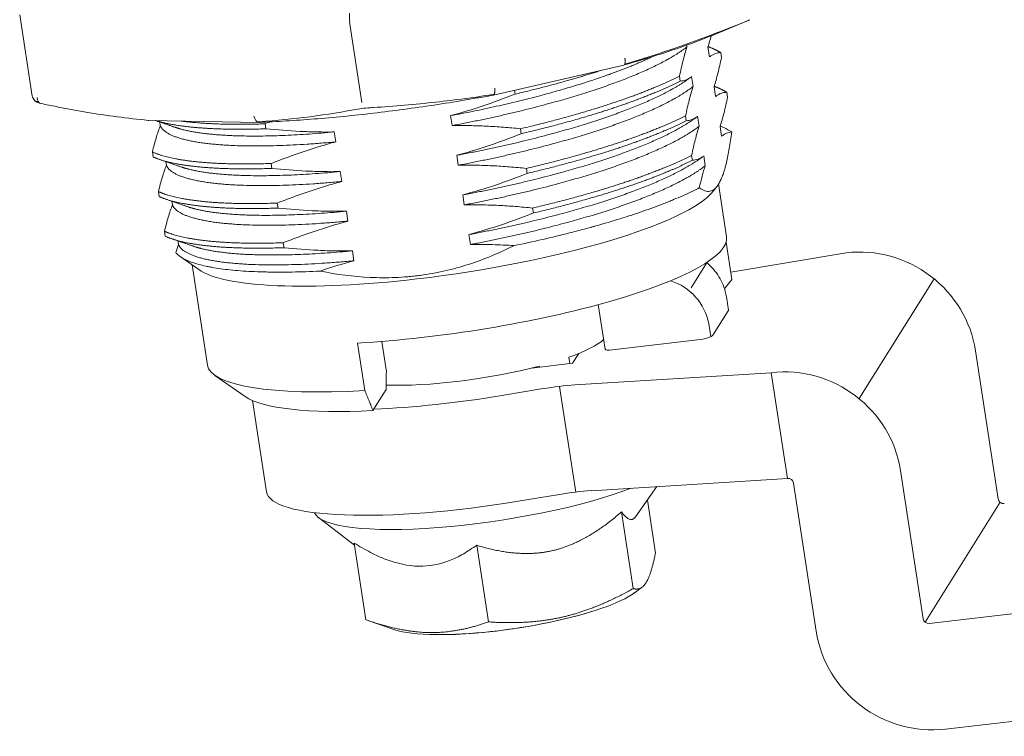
# Model space of a CAD drawing. Header units: millimetres. Extents: x 2401 to 2667, y 1633 to 1817.
# Tile 8 of 10: x 2541 to 2577, y 1734 to 1761. Entities that reach past the tile are written whole.
import ezdxf

# ---------------------------------------------------------------- set-up
doc = ezdxf.new("R2010")
doc.units = ezdxf.units.MM
doc.layers.add('1', color=7, linetype='Continuous', true_color=0xffffff)

msp = doc.modelspace()

# ---------------------------------------------------------------- linework, layer by layer
at = {"layer": '1', "color": 7, "linetype": 'Continuous', "lineweight": 18}
for p, q in [((2540.959, 1760.734), (2541.415, 1757.754)), ((2566.348, 1759.996), (2567.636, 1760.527)), ((2565.393, 1759.56), (2565.383, 1759.626)), ((2566.161, 1759.554), (2566.216, 1759.191)), ((2566.629, 1759.352), (2566.657, 1759.17)), ((2558.305, 1757.796), (2563.082, 1758.895)), ((2565.147, 1758.311), (2565.119, 1758.492)), ((2565.616, 1758.109), (2565.56, 1758.472)), ((2559.081, 1757.975), (2559.103, 1757.833)), ((2566.383, 1758.102), (2566.438, 1757.739)), ((2566.851, 1757.9), (2566.879, 1757.719)), ((2556.738, 1757.043), (2556.794, 1756.68)), ((2565.369, 1756.859), (2565.342, 1757.041)), ((2565.838, 1756.657), (2565.782, 1757.02)), ((2545.674, 1756.87), (2545.682, 1756.869)), ((2545.682, 1756.869), (2549.715, 1756.798)), ((2546.087, 1756.812), (2546.108, 1756.676)), ((2549.974, 1756.562), (2549.946, 1756.744)), ((2559.297, 1756.563), (2559.325, 1756.382)), ((2566.605, 1756.651), (2566.66, 1756.288)), ((2552.533, 1756.083), (2552.477, 1756.446)), ((2545.817, 1755.714), (2545.845, 1755.533)), ((2556.96, 1755.591), (2557.016, 1755.228)), ((2565.591, 1755.408), (2565.564, 1755.589)), ((2566.06, 1755.206), (2566.004, 1755.569)), ((2546.309, 1755.36), (2546.33, 1755.225)), ((2550.196, 1755.111), (2550.168, 1755.292)), ((2559.519, 1755.112), (2559.547, 1754.931)), ((2552.755, 1754.632), (2552.699, 1754.995)), ((2566.366, 1754.289), (2566.495, 1754.457)), ((2566.841, 1752.604), (2566.544, 1754.543)), ((2546.039, 1754.263), (2546.067, 1754.081)), ((2557.183, 1754.14), (2557.238, 1753.777)), ((2546.531, 1753.909), (2546.552, 1753.773)), ((2550.418, 1753.659), (2550.39, 1753.841)), ((2559.741, 1753.66), (2559.769, 1753.479)), ((2552.977, 1753.18), (2552.921, 1753.543)), ((2546.262, 1752.811), (2546.289, 1752.63)), ((2557.405, 1752.688), (2557.46, 1752.325)), ((2546.753, 1752.457), (2546.774, 1752.322)), ((2550.64, 1752.208), (2550.612, 1752.389)), ((2567.035, 1751.043), (2566.826, 1752.409)), ((2546.836, 1751.881), (2547.515, 1751.404)), ((2553.199, 1751.729), (2553.143, 1752.092)), ((2566.993, 1751.317), (2571.224, 1752.022)), ((2547.271, 1751.575), (2547.832, 1747.912)), ((2566.911, 1749.92), (2566.837, 1750.404)), ((2562.146, 1750.124), (2562.396, 1748.489)), ((2566.906, 1749.901), (2566.342, 1749.001)), ((2553.334, 1748.717), (2553.6, 1746.975)), ((2554.214, 1748.776), (2554.385, 1747.657)), ((2565.783, 1748.832), (2562.65, 1748.467)), ((2561.203, 1747.975), (2561.429, 1748.336)), ((2576.787, 1743.013), (2575.957, 1748.436)), ((2559.706, 1747.8), (2561.203, 1747.975)), ((2559.982, 1747.87), (2559.987, 1747.833)), ((2561.1, 1747.963), (2561.064, 1748.198)), ((2548.107, 1747.534), (2549.215, 1746.756)), ((2568.476, 1747.632), (2561.287, 1747.182)), ((2568.476, 1747.632), (2569.068, 1743.761)), ((2553.895, 1746.242), (2554.378, 1747.013)), ((2560.128, 1747.047), (2558.617, 1746.795)), ((2549.488, 1746.609), (2550, 1743.268)), ((2573.209, 1744.047), (2574.039, 1738.624)), ((2569.068, 1743.761), (2561.88, 1743.312)), ((2569.293, 1743.591), (2570.123, 1738.168)), ((2560.72, 1743.177), (2559.209, 1742.925)), ((2563.513, 1742.358), (2564.294, 1743.463)), ((2564.237, 1741.027), (2563.941, 1742.963)), ((2562.994, 1742.534), (2563.423, 1739.727)), ((2551.9, 1742.325), (2553.216, 1741.322)), ((2553.205, 1741.394), (2553.635, 1738.588)), ((2557.693, 1741.314), (2558.122, 1738.508)), ((2563.461, 1739.564), (2563.762, 1739.786)), ((2574.264, 1738.453), (2586.894, 1739.924)), ((2553.743, 1738.55), (2554.691, 1738.222)), ((2574.857, 1734.582), (2587.486, 1736.053))]:
    msp.add_line(p, q, dxfattribs=at)
at = {"layer": '1', "color": 7, "linetype": 'Continuous', "lineweight": 13}
for p, q in [((2553.039, 1760.477), (2553.492, 1757.519)), ((2567.691, 1760.551), (2567.554, 1760.494)), ((2566.11, 1751.64), (2565.546, 1750.739)), ((2571.692, 1746.681), (2574.44, 1751.07)), ((2566.189, 1749.43), (2566.263, 1748.946)), ((2560.73, 1747.132), (2561.323, 1743.262)), ((2574.111, 1738.498), (2576.859, 1742.888))]:
    msp.add_line(p, q, dxfattribs=at)
at = {"layer": '1', "color": 7, "linetype": 'Continuous', "lineweight": 18}
msp.add_arc((2549.72, 1757.098), 0.3, 268.9809, 276.6414, dxfattribs=at)
for centre, major_axis, ratio, start_param, end_param in [((2553.095, 1760.546), (0.035, -0.298), 0.169693, 3.664562, 4.921199), ((2541.713, 1757.81), (0.117, -0.276), 0.984287, 4.625576, 5.21155), ((2541.787, 1757.782), (0.062, 0.294), 0.58865, 1.952928, 3.251755), ((2549.72, 1757.098), (0.018, -0.299), 0.640554, 4.928346, 6.191073), ((2556.877, 1753.258), (-9.638, -1.475), 0.20429, 1.396568, 2.931432), ((2557.203, 1751.129), (9.638, 1.475), 0.20429, 4.268227, 6.283184), ((2571.846, 1747.957), (-3.56, 2.229), 0.96409, 3.834743, 5.40554), ((2556.877, 1753.258), (-9.638, -1.475), 0.20429, 0.210224, 1.396568), ((2566.417, 1749.845), (0.494, 0.076), 0.20429, 6.108957, 6.283192), ((2565.853, 1748.944), (0.494, 0.076), 0.20429, 4.53816, 6.108957), ((2557.618, 1748.419), (-4.893, -0.749), 0.20429, 2.320503, 2.844804), ((2562.692, 1748.534), (0.297, 0.045), 0.20429, 3.1416, 4.53816), ((2557.47, 1749.387), (9.638, 1.475), 0.20429, 3.141581, 4.268227), ((2557.618, 1748.419), (-4.893, -0.749), 0.20429, 0.812351, 2.043428), ((2569.098, 1743.568), (3.56, -2.229), 0.96409, 0.693151, 2.263947), ((2560.365, 1746.568), (2.471, 0.378), 0.20429, 1.157412, 1.635723), ((2557.809, 1748.425), (-8.402, -1.286), 0.20429, 1.059932, 1.635723), ((2557.618, 1748.419), (8.649, 1.324), 0.20429, 3.351808, 4.236461), ((2569.098, 1743.568), (0.17, -0.106), 0.96409, 0.693151, 2.263947), ((2558.402, 1744.554), (-8.402, -1.286), 0.20429, 6.283164, 7.918909), ((2558.358, 1743.581), (-6.623, -1.014), 0.20429, 0.046468, 2.393532), ((2560.958, 1742.698), (-2.471, -0.378), 0.20429, 4.299004, 4.777316), ((2576.983, 1743.036), (0.17, -0.106), 0.96409, 3.834743, 5.40554), ((2559.023, 1739.24), (-4.703, -0.72), 0.20429, 0.896568, 2.771755), ((2559.025, 1739.227), (-4.653, -0.712), 0.20429, 0.896568, 2.253048), ((2574.235, 1738.647), (-0.17, 0.106), 0.96409, 0.693151, 2.263947), ((2559.023, 1739.24), (-4.703, -0.72), 0.20429, 0.369811, 0.896568), ((2574.235, 1738.647), (-3.56, 2.229), 0.96409, 0.693151, 2.263947)]:
    msp.add_ellipse(centre, major_axis=major_axis, ratio=ratio, start_param=start_param, end_param=end_param, dxfattribs=at)
at = {"layer": '1', "color": 7, "linetype": 'Continuous', "lineweight": 13}
for centre, major_axis, ratio, start_param, end_param in [((2564.24, 1749.144), (1.695, -1.061), 0.96409, 0.722951, 1.832675), ((2559.025, 1739.227), (-4.68, -0.716), 0.20429, 2.778265, 2.794778)]:
    msp.add_ellipse(centre, major_axis=major_axis, ratio=ratio, start_param=start_param, end_param=end_param, dxfattribs=at)
for points, knots in [([(2567.553, 1760.494), (2566.126, 1759.914), (2564.681, 1759.39), (2563.176, 1758.94), (2563.145, 1758.931), (2563.113, 1758.921)], [0, 0, 0, 0, 0.979269, 0.979269, 1, 1, 1, 1]), ([(2558.333, 1757.827), (2557.626, 1757.712), (2556.914, 1757.617), (2555.433, 1757.453), (2554.666, 1757.388), (2553.839, 1757.335), (2553.775, 1757.331), (2553.712, 1757.328)], [0, 0, 0, 0, 0.464088, 0.464088, 0.958943, 0.958943, 1, 1, 1, 1]), ([(2541.64, 1757.556), (2541.638, 1757.557), (2541.636, 1757.557), (2541.603, 1757.559), (2541.576, 1757.56), (2541.552, 1757.56)], [0, 0, 0, 0, 0.066193, 0.066193, 1, 1, 1, 1]), ([(2549.666, 1756.815), (2549.689, 1756.817), (2549.712, 1756.818), (2550.356, 1756.86), (2550.974, 1756.923), (2552.2, 1757.084), (2552.81, 1757.183), (2553.415, 1757.296)], [0, 0, 0, 0, 0.018497, 0.018497, 0.511174, 0.511174, 1, 1, 1, 1])]:
    msp.add_open_spline(points, degree=3, knots=knots, dxfattribs=at)
at = {"layer": '1', "color": 7, "linetype": 'Continuous', "lineweight": 18}
for points, degree in [([(2567.547, 1760.491), (2567.218, 1760.358), (2566.889, 1760.225), (2566.559, 1760.096)], 3), ([(2566.281, 1759.965), (2566.242, 1759.82), (2566.202, 1759.682), (2566.161, 1759.554)], 3), ([(2565.5, 1758.426), (2565.493, 1758.428), (2565.487, 1758.43)], 2), ([(2565.49, 1758.419), (2565.53, 1758.448)], 1), ([(2565.722, 1756.974), (2565.715, 1756.977), (2565.709, 1756.979)], 2), ([(2565.712, 1756.967), (2565.752, 1756.997)], 1), ([(2545.933, 1756.865), (2546.292, 1756.741), (2546.652, 1756.616)], 2), ([(2549.946, 1756.744), (2550.021, 1756.773), (2550.096, 1756.803), (2550.171, 1756.832)], 3), ([(2546.062, 1755.446), (2546.468, 1755.305), (2546.874, 1755.164)], 2), ([(2565.935, 1755.516), (2565.974, 1755.545)], 1), ([(2546.284, 1753.994), (2546.69, 1753.854), (2547.096, 1753.713)], 2), ([(2546.506, 1752.543), (2546.912, 1752.402), (2547.319, 1752.262)], 2), ([(2546.774, 1752.322), (2546.738, 1752.231), (2546.704, 1752.134), (2546.671, 1752.031)], 3), ([(2553.199, 1751.729), (2552.782, 1751.617), (2552.37, 1751.491), (2551.962, 1751.353)], 3), ([(2566.761, 1750.702), (2566.896, 1750.87), (2567.035, 1751.043)], 2), ([(2554.378, 1747.013), (2554.38, 1747.229), (2554.382, 1747.443), (2554.385, 1747.657)], 3), ([(2553.6, 1746.975), (2553.756, 1746.587), (2553.895, 1746.242)], 2), ([(2563.51, 1742.354), (2563.323, 1742.091), (2562.994, 1742.534)], 2), ([(2563.423, 1739.727), (2563.707, 1739.644), (2564.085, 1740.247), (2564.237, 1741.027)], 2), ([(2553.635, 1738.588), (2554.955, 1738.116), (2556.036, 1738.115)], 2), ([(2556.036, 1738.115), (2557.032, 1738.114), (2558.122, 1738.508)], 2)]:
    msp.add_open_spline(points, degree=degree, dxfattribs=at)
for points, degree, knots in [([(2567.67, 1760.541), (2567.666, 1760.54), (2567.659, 1760.537), (2567.642, 1760.529), (2567.632, 1760.525), (2567.632, 1760.525)], 3, [0, 0, 0, 0, 0.501287, 0.996594, 1, 1, 1, 1]), ([(2566.348, 1759.996), (2566.346, 1759.996), (2566.117, 1759.901), (2565.635, 1759.713), (2564.849, 1759.435), (2564.002, 1759.163), (2563.4, 1758.986), (2563.091, 1758.899)], 3, [0, 0, 0, 0, 0.002027, 0.25152, 0.501014, 0.750507, 1, 1, 1, 1]), ([(2565.119, 1758.492), (2565.14, 1758.591), (2565.162, 1758.688), (2565.205, 1758.878), (2565.227, 1758.97), (2565.273, 1759.148), (2565.296, 1759.235), (2565.344, 1759.402), (2565.368, 1759.483), (2565.393, 1759.56)], 3, [0, 0, 0, 0, 0.25, 0.25, 0.5, 0.5, 0.75, 0.75, 1, 1, 1, 1]), ([(2563.117, 1759.145), (2563.119, 1759.136), (2563.123, 1759.119), (2563.127, 1759.093), (2563.13, 1759.069), (2563.132, 1759.046), (2563.132, 1759.024), (2563.132, 1759.003), (2563.131, 1758.985), (2563.129, 1758.968), (2563.126, 1758.954), (2563.122, 1758.941), (2563.118, 1758.93), (2563.113, 1758.921), (2563.108, 1758.913), (2563.103, 1758.907), (2563.097, 1758.902), (2563.093, 1758.9), (2563.091, 1758.899)], 3, [0, 0, 0, 0, 0.072041, 0.144191, 0.216085, 0.287362, 0.357676, 0.426701, 0.494143, 0.559742, 0.62328, 0.684576, 0.743491, 0.799924, 0.853812, 0.90512, 0.953843, 1, 1, 1, 1]), ([(2566.216, 1759.191), (2566.249, 1759.217), (2566.282, 1759.241), (2566.349, 1759.28), (2566.383, 1759.296), (2566.452, 1759.323), (2566.487, 1759.333), (2566.558, 1759.347), (2566.593, 1759.35), (2566.629, 1759.352)], 3, [0, 0, 0, 0, 0.25, 0.25, 0.5, 0.5, 0.75, 0.75, 1, 1, 1, 1]), ([(2566.657, 1759.17), (2566.615, 1758.972), (2566.572, 1758.782), (2566.48, 1758.425), (2566.433, 1758.257), (2566.383, 1758.102)], 3, [0, 0, 0, 0, 0.5, 0.5, 1, 1, 1, 1]), ([(2565.529, 1758.447), (2565.506, 1758.43), (2565.483, 1758.415), (2565.427, 1758.382), (2565.393, 1758.366), (2565.29, 1758.327), (2565.219, 1758.313), (2565.147, 1758.311)], 3, [0, 0, 0, 0, 0.18488, 0.18488, 0.456586, 0.456586, 1, 1, 1, 1]), ([(2558.311, 1757.799), (2558.313, 1757.801), (2558.318, 1757.804), (2558.326, 1757.814), (2558.334, 1757.827), (2558.341, 1757.845), (2558.347, 1757.868), (2558.352, 1757.896), (2558.356, 1757.929), (2558.357, 1757.966), (2558.357, 1758.006), (2558.355, 1758.034), (2558.353, 1758.049)], 3, [0, 0, 0, 0, 0.075103, 0.156801, 0.245077, 0.339728, 0.440325, 0.54618, 0.656347, 0.769638, 0.884679, 1, 1, 1, 1]), ([(2565.342, 1757.041), (2565.362, 1757.14), (2565.384, 1757.237), (2565.427, 1757.426), (2565.449, 1757.518), (2565.495, 1757.697), (2565.518, 1757.784), (2565.566, 1757.951), (2565.591, 1758.031), (2565.616, 1758.109)], 3, [0, 0, 0, 0, 0.25, 0.25, 0.5, 0.5, 0.75, 0.75, 1, 1, 1, 1]), ([(2541.413, 1757.769), (2541.419, 1757.732), (2541.442, 1757.664), (2541.513, 1757.582), (2541.606, 1757.526), (2541.675, 1757.502), (2541.71, 1757.493)], 3, [0, 0, 0, 0, 0.251495, 0.512219, 0.765602, 1, 1, 1, 1]), ([(2558.311, 1757.799), (2558.222, 1757.782), (2558.133, 1757.766), (2557.954, 1757.734), (2557.685, 1757.685), (2557.413, 1757.638), (2556.868, 1757.546), (2556.5, 1757.487), (2555.762, 1757.376), (2555.392, 1757.323), (2554.651, 1757.224), (2554.281, 1757.177), (2553.546, 1757.091), (2553.18, 1757.052), (2552.457, 1756.981), (2552.099, 1756.949), (2551.396, 1756.893), (2551.05, 1756.869), (2550.374, 1756.828), (2550.043, 1756.811), (2549.721, 1756.798)], 3, [0, 0, 0, 0, 0.03125, 0.03125, 0.0625, 0.125, 0.125, 0.25, 0.25, 0.375, 0.375, 0.5, 0.5, 0.625, 0.625, 0.75, 0.75, 0.875, 0.875, 1, 1, 1, 1]), ([(2559.103, 1757.833), (2558.717, 1757.681), (2558.327, 1757.537), (2557.539, 1757.272), (2557.141, 1757.151), (2556.738, 1757.043)], 3, [0, 0, 0, 0, 0.5, 0.5, 1, 1, 1, 1]), ([(2566.438, 1757.739), (2566.471, 1757.766), (2566.504, 1757.789), (2566.571, 1757.829), (2566.605, 1757.845), (2566.674, 1757.871), (2566.709, 1757.881), (2566.78, 1757.895), (2566.815, 1757.899), (2566.851, 1757.9)], 3, [0, 0, 0, 0, 0.25, 0.25, 0.5, 0.5, 0.75, 0.75, 1, 1, 1, 1]), ([(2566.879, 1757.719), (2566.837, 1757.52), (2566.794, 1757.331), (2566.703, 1756.973), (2566.655, 1756.805), (2566.605, 1756.651)], 3, [0, 0, 0, 0, 0.5, 0.5, 1, 1, 1, 1]), ([(2545.66, 1756.871), (2545.284, 1756.911), (2544.526, 1756.991), (2543.586, 1757.136), (2542.841, 1757.268), (2542.295, 1757.372), (2541.928, 1757.448), (2541.744, 1757.486)], 3, [0, 0, 0, 0, 0.289023, 0.582596, 0.720031, 0.859054, 1, 1, 1, 1]), ([(2565.751, 1756.996), (2565.728, 1756.979), (2565.706, 1756.964), (2565.649, 1756.931), (2565.615, 1756.915), (2565.512, 1756.875), (2565.441, 1756.862), (2565.369, 1756.859)], 3, [0, 0, 0, 0, 0.18488, 0.18488, 0.456586, 0.456586, 1, 1, 1, 1]), ([(2546.108, 1756.676), (2546.081, 1756.609), (2546.055, 1756.537), (2546.005, 1756.389), (2545.98, 1756.311), (2545.932, 1756.15), (2545.908, 1756.067), (2545.862, 1755.894), (2545.839, 1755.806), (2545.817, 1755.714)], 3, [0, 0, 0, 0, 0.25, 0.25, 0.5, 0.5, 0.75, 0.75, 1, 1, 1, 1]), ([(2552.477, 1756.446), (2552.269, 1756.443), (2552.06, 1756.443), (2551.643, 1756.45), (2551.434, 1756.457), (2550.808, 1756.487), (2550.39, 1756.519), (2549.974, 1756.562)], 3, [0, 0, 0, 0, 0.25, 0.25, 0.5, 0.5, 1, 1, 1, 1]), ([(2556.794, 1756.68), (2557.002, 1756.683), (2557.211, 1756.683), (2557.629, 1756.676), (2557.837, 1756.669), (2558.255, 1756.649), (2558.463, 1756.636), (2558.881, 1756.604), (2559.089, 1756.585), (2559.297, 1756.563)], 3, [0, 0, 0, 0, 0.25, 0.25, 0.5, 0.5, 0.75, 0.75, 1, 1, 1, 1]), ([(2565.564, 1755.589), (2565.585, 1755.688), (2565.606, 1755.785), (2565.649, 1755.975), (2565.672, 1756.067), (2565.717, 1756.245), (2565.741, 1756.332), (2565.788, 1756.499), (2565.813, 1756.58), (2565.838, 1756.657)], 3, [0, 0, 0, 0, 0.25, 0.25, 0.5, 0.5, 0.75, 0.75, 1, 1, 1, 1]), ([(2567.031, 1756.446), (2566.947, 1756.503), (2566.849, 1756.557), (2566.699, 1756.625), (2566.658, 1756.643), (2566.615, 1756.66)], 3, [0, 0, 0, 0, 0.738484, 0.738484, 1, 1, 1, 1]), ([(2559.325, 1756.382), (2558.939, 1756.229), (2558.549, 1756.085), (2557.761, 1755.82), (2557.363, 1755.699), (2556.96, 1755.591)], 3, [0, 0, 0, 0, 0.5, 0.5, 1, 1, 1, 1]), ([(2565.843, 1754.401), (2565.98, 1754.299), (2566.11, 1754.251), (2566.292, 1754.285), (2566.351, 1754.314), (2566.463, 1754.411), (2566.517, 1754.479), (2566.581, 1754.591), (2566.594, 1754.615), (2566.619, 1754.664), (2566.631, 1754.69), (2566.667, 1754.771), (2566.69, 1754.83), (2566.757, 1755.02), (2566.798, 1755.164), (2566.874, 1755.482), (2566.909, 1755.657), (2566.973, 1756.032), (2567.003, 1756.234), (2567.031, 1756.446)], 3, [0, 0, 0, 0, 0.25, 0.25, 0.375, 0.375, 0.5, 0.5, 0.53125, 0.53125, 0.5625, 0.5625, 0.625, 0.625, 0.75, 0.75, 0.875, 0.875, 1, 1, 1, 1]), ([(2567.031, 1756.446), (2566.966, 1756.44), (2566.903, 1756.424), (2566.811, 1756.385), (2566.78, 1756.37), (2566.72, 1756.333), (2566.69, 1756.312), (2566.66, 1756.288)], 3, [0, 0, 0, 0, 0.5, 0.5, 0.75, 0.75, 1, 1, 1, 1]), ([(2550.168, 1755.292), (2550.361, 1755.369), (2550.555, 1755.443), (2550.945, 1755.586), (2551.141, 1755.655), (2551.535, 1755.788), (2551.733, 1755.851), (2552.131, 1755.972), (2552.331, 1756.029), (2552.533, 1756.083)], 3, [0, 0, 0, 0, 0.25, 0.25, 0.5, 0.5, 0.75, 0.75, 1, 1, 1, 1]), ([(2565.973, 1755.544), (2565.95, 1755.528), (2565.928, 1755.513), (2565.871, 1755.479), (2565.837, 1755.463), (2565.734, 1755.424), (2565.663, 1755.41), (2565.591, 1755.408)], 3, [0, 0, 0, 0, 0.18488, 0.18488, 0.456586, 0.456586, 1, 1, 1, 1]), ([(2546.33, 1755.225), (2546.303, 1755.157), (2546.277, 1755.086), (2546.227, 1754.937), (2546.202, 1754.86), (2546.154, 1754.699), (2546.13, 1754.615), (2546.084, 1754.443), (2546.062, 1754.354), (2546.039, 1754.263)], 3, [0, 0, 0, 0, 0.25, 0.25, 0.5, 0.5, 0.75, 0.75, 1, 1, 1, 1]), ([(2552.699, 1754.995), (2552.491, 1754.991), (2552.282, 1754.991), (2551.865, 1754.998), (2551.656, 1755.005), (2551.03, 1755.035), (2550.612, 1755.068), (2550.196, 1755.111)], 3, [0, 0, 0, 0, 0.25, 0.25, 0.5, 0.5, 1, 1, 1, 1]), ([(2557.016, 1755.228), (2557.225, 1755.232), (2557.433, 1755.231), (2557.851, 1755.225), (2558.059, 1755.218), (2558.477, 1755.198), (2558.686, 1755.185), (2559.103, 1755.153), (2559.311, 1755.134), (2559.519, 1755.112)], 3, [0, 0, 0, 0, 0.25, 0.25, 0.5, 0.5, 0.75, 0.75, 1, 1, 1, 1]), ([(2566.06, 1755.206), (2566.021, 1755.086), (2565.984, 1754.958), (2565.912, 1754.689), (2565.877, 1754.548), (2565.843, 1754.401)], 3, [0, 0, 0, 0, 0.5, 0.5, 1, 1, 1, 1]), ([(2559.547, 1754.931), (2559.161, 1754.778), (2558.771, 1754.634), (2557.983, 1754.369), (2557.585, 1754.248), (2557.183, 1754.14)], 3, [0, 0, 0, 0, 0.5, 0.5, 1, 1, 1, 1]), ([(2550.39, 1753.841), (2550.583, 1753.917), (2550.777, 1753.991), (2551.167, 1754.135), (2551.363, 1754.204), (2551.757, 1754.336), (2551.955, 1754.4), (2552.353, 1754.52), (2552.554, 1754.578), (2552.755, 1754.632)], 3, [0, 0, 0, 0, 0.25, 0.25, 0.5, 0.5, 0.75, 0.75, 1, 1, 1, 1]), ([(2559.067, 1752.285), (2559.418, 1752.357), (2559.761, 1752.432), (2560.437, 1752.586), (2560.768, 1752.666), (2561.256, 1752.79), (2561.498, 1752.853), (2561.736, 1752.917), (2561.854, 1752.949), (2561.894, 1752.96), (2561.972, 1752.982), (2562.011, 1752.993), (2562.36, 1753.091), (2562.66, 1753.18), (2563.092, 1753.314), (2563.233, 1753.359), (2563.511, 1753.45), (2563.647, 1753.496), (2564.046, 1753.635), (2564.302, 1753.729), (2564.607, 1753.848), (2564.667, 1753.872), (2564.786, 1753.92), (2564.845, 1753.944), (2565.018, 1754.016), (2565.13, 1754.064), (2565.454, 1754.208), (2565.656, 1754.304), (2565.843, 1754.401)], 3, [0, 0, 0, 0, 0.125, 0.125, 0.25, 0.25, 0.3125, 0.34375, 0.34375, 0.359375, 0.359375, 0.375, 0.375, 0.5, 0.5, 0.5625, 0.5625, 0.625, 0.625, 0.75, 0.75, 0.78125, 0.78125, 0.8125, 0.8125, 0.875, 0.875, 1, 1, 1, 1]), ([(2546.552, 1753.773), (2546.525, 1753.706), (2546.5, 1753.634), (2546.449, 1753.486), (2546.424, 1753.408), (2546.376, 1753.247), (2546.352, 1753.164), (2546.306, 1752.991), (2546.284, 1752.903), (2546.262, 1752.811)], 3, [0, 0, 0, 0, 0.25, 0.25, 0.5, 0.5, 0.75, 0.75, 1, 1, 1, 1]), ([(2552.921, 1753.543), (2552.713, 1753.54), (2552.504, 1753.54), (2552.087, 1753.547), (2551.878, 1753.554), (2551.252, 1753.584), (2550.835, 1753.616), (2550.418, 1753.659)], 3, [0, 0, 0, 0, 0.25, 0.25, 0.5, 0.5, 1, 1, 1, 1]), ([(2557.238, 1753.777), (2557.447, 1753.78), (2557.655, 1753.78), (2558.073, 1753.773), (2558.282, 1753.766), (2558.699, 1753.746), (2558.908, 1753.733), (2559.325, 1753.701), (2559.533, 1753.682), (2559.741, 1753.66)], 3, [0, 0, 0, 0, 0.25, 0.25, 0.5, 0.5, 0.75, 0.75, 1, 1, 1, 1]), ([(2559.769, 1753.479), (2559.383, 1753.326), (2558.994, 1753.182), (2558.205, 1752.917), (2557.807, 1752.796), (2557.405, 1752.688)], 3, [0, 0, 0, 0, 0.5, 0.5, 1, 1, 1, 1]), ([(2550.612, 1752.389), (2550.805, 1752.466), (2550.999, 1752.54), (2551.389, 1752.683), (2551.585, 1752.752), (2551.979, 1752.885), (2552.177, 1752.948), (2552.575, 1753.069), (2552.776, 1753.126), (2552.977, 1753.18)], 3, [0, 0, 0, 0, 0.25, 0.25, 0.5, 0.5, 0.75, 0.75, 1, 1, 1, 1]), ([(2553.143, 1752.092), (2552.935, 1752.088), (2552.726, 1752.088), (2552.309, 1752.095), (2552.1, 1752.102), (2551.474, 1752.132), (2551.057, 1752.165), (2550.64, 1752.208)], 3, [0, 0, 0, 0, 0.25, 0.25, 0.5, 0.5, 1, 1, 1, 1]), ([(2551.962, 1751.353), (2552.571, 1751.23), (2553.181, 1751.149), (2554.097, 1751.105), (2554.402, 1751.103), (2554.861, 1751.122), (2555.091, 1751.136), (2555.32, 1751.159), (2555.474, 1751.176), (2555.55, 1751.185), (2555.93, 1751.236), (2556.229, 1751.29), (2556.819, 1751.425), (2557.109, 1751.506), (2557.968, 1751.783), (2558.524, 1752.015), (2559.067, 1752.285)], 3, [0, 0, 0, 0, 0.25, 0.25, 0.375, 0.375, 0.4375, 0.46875, 0.46875, 0.5, 0.5, 0.625, 0.625, 0.75, 0.75, 1, 1, 1, 1]), ([(2557.46, 1752.325), (2557.728, 1752.33), (2557.996, 1752.328), (2558.532, 1752.314), (2558.8, 1752.302), (2559.067, 1752.285)], 3, [0, 0, 0, 0, 0.5, 0.5, 1, 1, 1, 1]), ([(2546.671, 1752.031), (2546.698, 1751.996), (2546.732, 1751.962), (2546.781, 1751.921), (2546.791, 1751.913), (2546.812, 1751.897), (2546.845, 1751.874), (2546.881, 1751.85), (2547.008, 1751.775), (2547.255, 1751.664), (2547.588, 1751.573), (2547.824, 1751.523), (2547.897, 1751.508), (2547.973, 1751.494), (2548.024, 1751.485), (2548.05, 1751.48), (2548.182, 1751.458), (2548.402, 1751.425), (2548.64, 1751.399), (2548.887, 1751.375), (2549.014, 1751.364), (2549.41, 1751.337), (2549.692, 1751.325), (2550.065, 1751.317), (2550.141, 1751.316), (2550.295, 1751.314), (2550.374, 1751.314), (2550.61, 1751.313), (2550.772, 1751.315), (2551.265, 1751.323), (2551.607, 1751.335), (2551.962, 1751.353)], 3, [0, 0, 0, 0, 0.0625, 0.0625, 0.078125, 0.078125, 0.09375, 0.125, 0.125, 0.25, 0.375, 0.375, 0.40625, 0.421875, 0.421875, 0.4375, 0.4375, 0.5, 0.5625, 0.5625, 0.625, 0.625, 0.75, 0.75, 0.78125, 0.78125, 0.8125, 0.8125, 0.875, 0.875, 1, 1, 1, 1]), ([(2566.837, 1750.404), (2566.827, 1750.471), (2566.79, 1750.647), (2566.692, 1750.925), (2566.526, 1751.222), (2566.325, 1751.472), (2566.173, 1751.611), (2566.102, 1751.669)], 3, [0, 0, 0, 0, 0.136826, 0.363003, 0.58959, 0.816605, 1, 1, 1, 1]), ([(2562.994, 1742.534), (2561.7, 1741.401), (2560.472, 1741.117), (2559.24, 1740.832), (2557.693, 1741.314)], 2, [0, 0, 0, 0.5, 0.5, 1, 1, 1]), ([(2553.205, 1741.394), (2553.404, 1741.275), (2553.789, 1741.045), (2554.576, 1740.691), (2555.584, 1740.461), (2556.523, 1740.656), (2557.211, 1740.984), (2557.529, 1741.202), (2557.693, 1741.314)], 3, [0, 0, 0, 0, 0.129543, 0.251012, 0.499194, 0.74837, 0.870237, 1, 1, 1, 1]), ([(2558.122, 1738.508), (2559.606, 1738.403), (2560.834, 1738.684), (2562.066, 1738.967), (2563.423, 1739.727)], 2, [0, 0, 0, 0.5, 0.5, 1, 1, 1])]:
    msp.add_open_spline(points, degree=degree, knots=knots, dxfattribs=at)
for points, weights, knots in [([(2565.393, 1759.56), (2564.372, 1758.769), (2562.038, 1757.995), (2559.703, 1757.221), (2556.794, 1756.68)], [0.96938865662, 0.945102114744, 1, 0.945102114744, 0.96938865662], [0, 0, 0, 0.5, 0.5, 1, 1, 1]), ([(2564.123, 1759.203), (2563.224, 1758.769), (2561.982, 1758.358), (2559.648, 1757.584), (2556.738, 1757.043)], [0.963660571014, 0.970032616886, 1, 0.945102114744, 0.96938865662], [0, 0, 0, 0.353117, 0.353117, 1, 1, 1]), ([(2565.491, 1758.419), (2564.455, 1757.652), (2562.204, 1756.906), (2559.87, 1756.132), (2556.96, 1755.591)], [0.967831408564, 0.946965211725, 1, 0.945102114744, 0.96938865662], [0, 0, 0, 0.491369, 0.491369, 1, 1, 1]), ([(2565.119, 1758.492), (2564.088, 1757.971), (2562.588, 1757.477), (2561.088, 1756.983), (2559.297, 1756.563)], [0.962512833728, 0.966609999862, 1, 0.966609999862, 0.962512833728], [0, 0, 0, 0.5, 0.5, 1, 1, 1]), ([(2565.616, 1758.109), (2564.594, 1757.317), (2562.26, 1756.543), (2559.925, 1755.77), (2557.016, 1755.228)], [0.96938865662, 0.945102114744, 1, 0.945102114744, 0.96938865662], [0, 0, 0, 0.5, 0.5, 1, 1, 1]), ([(2565.147, 1758.311), (2564.116, 1757.79), (2562.616, 1757.296), (2561.116, 1756.802), (2559.325, 1756.382)], [0.962512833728, 0.966609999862, 1, 0.966609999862, 0.962512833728], [0, 0, 0, 0.5, 0.5, 1, 1, 1]), ([(2565.713, 1756.968), (2564.678, 1756.201), (2562.426, 1755.455), (2560.092, 1754.681), (2557.183, 1754.14)], [0.967836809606, 0.94695834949, 1, 0.945102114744, 0.96938865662], [0, 0, 0, 0.491402, 0.491402, 1, 1, 1]), ([(2565.342, 1757.041), (2564.31, 1756.52), (2562.81, 1756.026), (2561.31, 1755.532), (2559.519, 1755.112)], [0.962512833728, 0.966609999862, 1, 0.966609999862, 0.962512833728], [0, 0, 0, 0.5, 0.5, 1, 1, 1]), ([(2549.974, 1756.562), (2548.412, 1756.508), (2547.291, 1756.62), (2546.465, 1756.702), (2545.945, 1756.863)], [0.962512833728, 0.966609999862, 1, 0.97517349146, 0.966541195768], [0, 0, 0, 0.573549, 0.573549, 1, 1, 1]), ([(2552.533, 1756.083), (2549.803, 1755.829), (2548.059, 1755.998), (2546.314, 1756.166), (2546.108, 1756.676)], [0.96938865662, 0.945102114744, 1, 0.945102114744, 0.96938865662], [0, 0, 0, 0.5, 0.5, 1, 1, 1]), ([(2552.477, 1756.446), (2549.747, 1756.192), (2548.003, 1756.361), (2547.15, 1756.443), (2546.653, 1756.616)], [0.96938865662, 0.945102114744, 1, 0.972384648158, 0.964806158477], [0, 0, 0, 0.665322, 0.665322, 1, 1, 1]), ([(2549.946, 1756.744), (2548.384, 1756.69), (2547.263, 1756.801), (2547.056, 1756.822), (2546.867, 1756.847)], [0.962512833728, 0.966609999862, 1, 0.993661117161, 0.988377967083], [0, 0, 0, 0.840446, 0.840446, 1, 1, 1]), ([(2565.838, 1756.657), (2564.816, 1755.866), (2562.482, 1755.092), (2560.148, 1754.318), (2557.238, 1753.777)], [0.96938865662, 0.945102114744, 1, 0.945102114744, 0.96938865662], [0, 0, 0, 0.5, 0.5, 1, 1, 1]), ([(2565.369, 1756.859), (2564.338, 1756.338), (2562.838, 1755.844), (2561.338, 1755.351), (2559.547, 1754.931)], [0.962512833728, 0.966609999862, 1, 0.966609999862, 0.962512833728], [0, 0, 0, 0.5, 0.5, 1, 1, 1]), ([(2550.168, 1755.292), (2548.606, 1755.238), (2547.485, 1755.349), (2546.364, 1755.461), (2545.817, 1755.714)], [0.962512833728, 0.966609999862, 1, 0.966609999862, 0.962512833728], [0, 0, 0, 0.5, 0.5, 1, 1, 1]), ([(2550.196, 1755.111), (2548.634, 1755.057), (2547.513, 1755.168), (2546.392, 1755.279), (2545.845, 1755.533)], [0.962512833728, 0.966609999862, 1, 0.966609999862, 0.962512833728], [0, 0, 0, 0.5, 0.5, 1, 1, 1]), ([(2565.935, 1755.516), (2564.899, 1754.749), (2562.649, 1754.003), (2560.314, 1753.229), (2557.405, 1752.688)], [0.967834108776, 0.946961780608, 1, 0.945102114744, 0.96938865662], [0, 0, 0, 0.491385, 0.491385, 1, 1, 1]), ([(2565.564, 1755.589), (2564.532, 1755.068), (2563.032, 1754.574), (2561.533, 1754.08), (2559.741, 1753.66)], [0.962512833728, 0.966609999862, 1, 0.966609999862, 0.962512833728], [0, 0, 0, 0.5, 0.5, 1, 1, 1]), ([(2552.755, 1754.632), (2550.025, 1754.378), (2548.281, 1754.546), (2546.536, 1754.715), (2546.33, 1755.225)], [0.96938865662, 0.945102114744, 1, 0.945102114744, 0.96938865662], [0, 0, 0, 0.5, 0.5, 1, 1, 1]), ([(2552.699, 1754.995), (2549.97, 1754.74), (2548.225, 1754.909), (2547.372, 1754.992), (2546.875, 1755.164)], [0.96938865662, 0.945102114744, 1, 0.972388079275, 0.964808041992], [0, 0, 0, 0.66535, 0.66535, 1, 1, 1]), ([(2557.46, 1752.325), (2560.37, 1752.867), (2562.704, 1753.64), (2565.039, 1754.414), (2566.06, 1755.206)], [0.96938865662, 0.945102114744, 1, 0.945102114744, 0.96938865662], [0, 0, 0, 0.5, 0.5, 1, 1, 1]), ([(2565.591, 1755.408), (2564.56, 1754.887), (2563.06, 1754.393), (2561.56, 1753.899), (2559.769, 1753.479)], [0.962512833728, 0.966609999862, 1, 0.966609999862, 0.962512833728], [0, 0, 0, 0.5, 0.5, 1, 1, 1]), ([(2550.39, 1753.841), (2548.828, 1753.787), (2547.707, 1753.898), (2546.586, 1754.009), (2546.039, 1754.263)], [0.962512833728, 0.966609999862, 1, 0.966609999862, 0.962512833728], [0, 0, 0, 0.5, 0.5, 1, 1, 1]), ([(2550.418, 1753.659), (2548.856, 1753.605), (2547.735, 1753.717), (2546.614, 1753.828), (2546.067, 1754.081)], [0.962512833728, 0.966609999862, 1, 0.966609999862, 0.962512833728], [0, 0, 0, 0.5, 0.5, 1, 1, 1]), ([(2552.977, 1753.18), (2550.247, 1752.926), (2548.503, 1753.095), (2546.758, 1753.263), (2546.552, 1753.773)], [0.96938865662, 0.945102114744, 1, 0.945102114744, 0.96938865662], [0, 0, 0, 0.5, 0.5, 1, 1, 1]), ([(2552.921, 1753.543), (2550.192, 1753.289), (2548.447, 1753.458), (2547.594, 1753.54), (2547.096, 1753.713)], [0.96938865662, 0.945102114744, 1, 0.972367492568, 0.964796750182], [0, 0, 0, 0.665184, 0.665184, 1, 1, 1]), ([(2550.612, 1752.389), (2549.05, 1752.335), (2547.929, 1752.447), (2546.808, 1752.558), (2546.262, 1752.811)], [0.962512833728, 0.966609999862, 1, 0.966609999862, 0.962512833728], [0, 0, 0, 0.5, 0.5, 1, 1, 1]), ([(2550.64, 1752.208), (2549.078, 1752.154), (2547.957, 1752.265), (2546.836, 1752.377), (2546.289, 1752.63)], [0.962512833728, 0.966609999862, 1, 0.966609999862, 0.962512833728], [0, 0, 0, 0.5, 0.5, 1, 1, 1]), ([(2546.774, 1752.322), (2546.981, 1751.812), (2548.725, 1751.643), (2550.469, 1751.475), (2553.199, 1751.729)], [0.96938865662, 0.945102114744, 1, 0.945102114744, 0.96938865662], [0, 0, 0, 0.5, 0.5, 1, 1, 1]), ([(2553.143, 1752.092), (2550.414, 1751.838), (2548.669, 1752.006), (2547.816, 1752.089), (2547.318, 1752.262)], [0.96938865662, 0.945102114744, 1, 0.972369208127, 0.964797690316], [0, 0, 0, 0.665198, 0.665198, 1, 1, 1])]:
    msp.add_rational_spline(points, weights, degree=2, knots=knots, dxfattribs=at)
for points, weights in [([(2566.629, 1759.352), (2566.437, 1759.467), (2566.172, 1759.566)], [0.962512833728, 0.963917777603, 0.968767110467]), ([(2562.268, 1758.706), (2560.817, 1758.235), (2559.103, 1757.833)], [0.997180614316, 0.966433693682, 0.962512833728]), ([(2566.851, 1757.9), (2566.659, 1758.016), (2566.394, 1758.115)], [0.962512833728, 0.963917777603, 0.968767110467])]:
    msp.add_rational_spline(points, weights, degree=2, dxfattribs=at)
at = {"layer": '1', "color": 7, "linetype": 'Continuous', "lineweight": 13}
msp.add_open_spline([(2553.418, 1757.294), (2553.509, 1757.307), (2553.613, 1757.319), (2553.711, 1757.327)], degree=3, dxfattribs=at)

doc.saveas('drawing.dxf')
